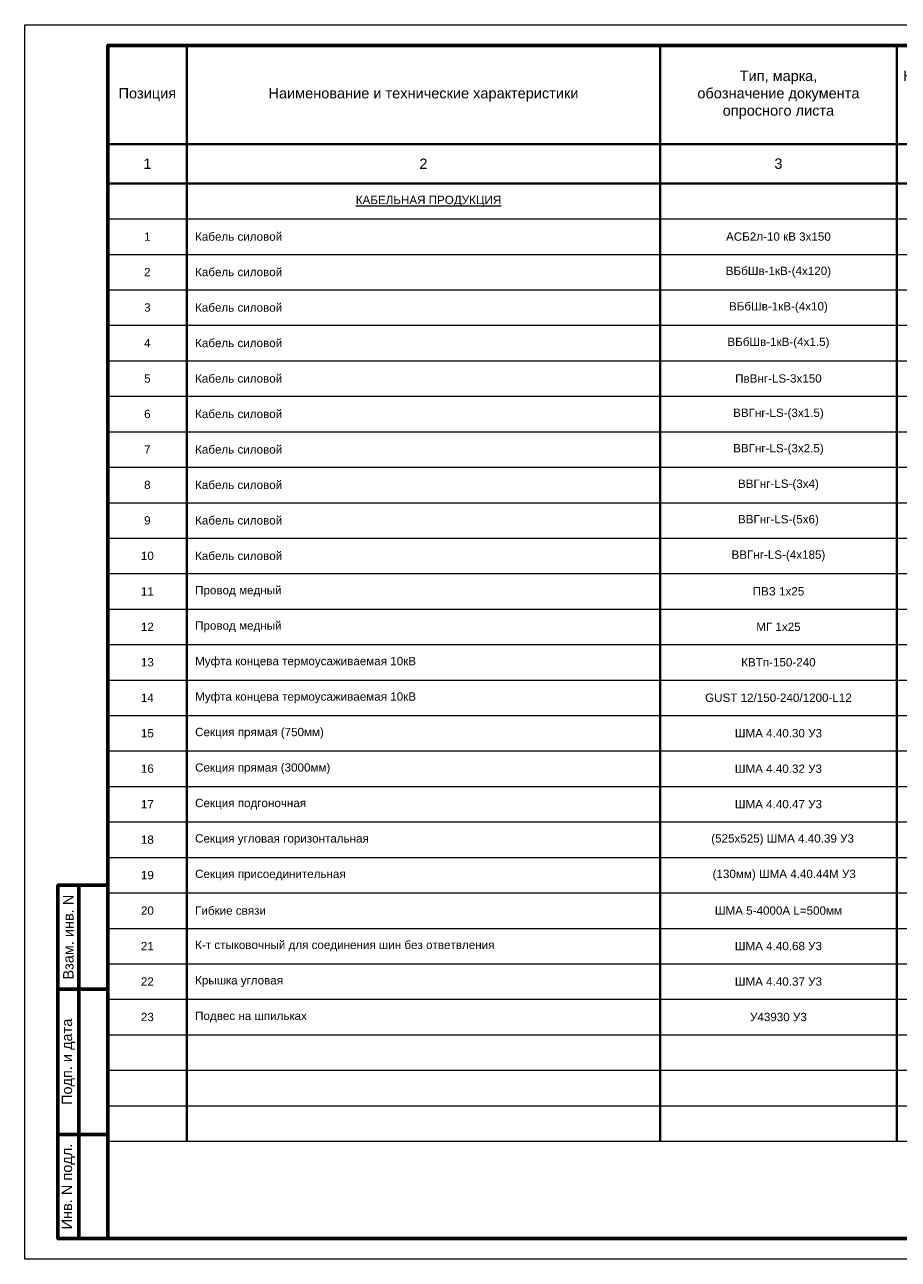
# Model space of a CAD drawing. Header units: millimetres. Extents: x 523209 to 536718, y -48289 to -47398.
# Tile 111 of 116: x 535428 to 535638, y -47992 to -47695. Entities that reach past the tile are written whole.
import ezdxf
from ezdxf.enums import TextEntityAlignment as Align

# ---------------------------------------------------------------- set-up
doc = ezdxf.new("R2010")
doc.units = ezdxf.units.MM
for name, color, linetype, lineweight in [('ВК-линия контур', 132, 'Continuous', 15), ('ВК-линия основная', 1, 'Continuous', 30), ('ВК-линия толстая', 30, 'Continuous', 60), ('ВК-Текст', 1, 'Continuous', 30), ('электрика', 1, 'Continuous', 40), ('ЭОМ_Текст', 7, 'Continuous', 30)]:
    doc.layers.add(name, color=color, linetype=linetype, lineweight=lineweight)
doc.styles.get("Standard").update_dxf_attribs({"font": 'arial.ttf'})

# ---------------------------------------------------------------- blocks, each defined once
blk = doc.blocks.new('*U87')
at = {"layer": 'ВК-линия контур', "color": 0}
for p, q in [((-420, 297), (0, 297)), ((-420, 0), (-420, 297)), ((0, 0), (-420, 0))]:
    blk.add_line(p, q, dxfattribs=at)
at = {"layer": 'ВК-линия контур', "color": 0, "lineweight": 0}
blk.add_lwpolyline([(-415, 5), (-415, 5)], close=True, dxfattribs=at).dxf.unprotected_set("ltscale", 0)
at = {"layer": 'ВК-линия основная', "color": 0}
for points in [[(-400, 287), (-400, 287)], [(-400, 90), (-400, 90)]]:
    blk.add_lwpolyline(points, dxfattribs=at)
at = {"layer": 'ВК-линия толстая', "color": 0}
for points in [[(-400, 5), (-400, 292), (-5, 292), (-5, 5)], [(-400, 278), (-400, 278), (-400, 278), (-400, 278)], [(-407, 65), (-412, 65), (-412, 90), (-407, 90)], [(-400, 65), (-407, 65), (-407, 90), (-400, 90)], [(-400, 90), (-400, 90), (-400, 90), (-400, 90)], [(-400, 90), (-400, 90), (-400, 90), (-400, 90)], [(-400, 90), (-400, 90), (-400, 90), (-400, 90)], [(-400, 90), (-400, 90), (-400, 90), (-400, 90)], [(-407, 30), (-412, 30), (-412, 65), (-407, 65)], [(-400, 30), (-407, 30), (-407, 65), (-400, 65)], [(-407, 5), (-412, 5), (-412, 30), (-407, 30)], [(-400, 5), (-407, 5), (-407, 30), (-400, 30)]]:
    blk.add_lwpolyline(points, close=True, dxfattribs=at)
for points in [[(-400, 287), (-400, 287)], [(-400, 287), (-400, 287)], [(-400, 287), (-400, 287)], [(-400, 287), (-400, 287)], [(-400, 90), (-400, 90)], [(-400, 90), (-400, 90)], [(-400, 90), (-400, 90)], [(-400, 90), (-400, 90)], [(-400, 90), (-400, 90)], [(-400, 90), (-400, 90)], [(-400, 90), (-400, 90)]]:
    blk.add_lwpolyline(points, dxfattribs=at)
at = {"layer": 'ВК-Текст', "color": 0, "rotation": 90}
for s, insert, char_height, width, attachment_point in [('\\pi2;Справ. N', (-400, 287), 0.0000208, 0.000208, 4), ('\\pi2;Перв. примен.', (-400, 287), 0.0000208, 0.000208, 4), ('\\pi2;Согласовано', (-400, 90), 0.00000385, 0.0000385, 4), ('\\pi2.5;Инв. N дубл.', (-400, 90), 0.00000417, 0.0000417, 4), ('\\pi2.5;Подп. дата', (-400, 90), 0.00000417, 0.0000583, 4), ('Взам. инв. N', (-409.5, 77.5), 2.5, 25, 5), ('Подп. и дата', (-409.5, 47.5), 2.5, 35, 5), ('Инв. N подл.', (-409.5, 17.5), 2.5, 25, 5)]:
    blk.add_mtext(s, dxfattribs=dict(at, insert=insert, char_height=char_height, width=width, attachment_point=attachment_point))
at = {"layer": 'ВК-Текст', "color": 0}
blk.add_attdef('ЛИСТ_АЛ', text='', height=2.5, dxfattribs=at).set_placement((-10, 288.5), align=Align.MIDDLE_CENTER)
at = {"layer": 'ВК-Текст', "color": 0, "ltscale": 0.5}
blk.add_attdef('ВЕРХНИЙ_ШИФР', text='', height=0.000005, rotation=180, dxfattribs=at).set_placement((-400, 278), align=Align.MIDDLE_CENTER)
at = {"layer": 'ВК-Текст', "color": 0, "flags": 12}
blk.add_attdef('ФОРМАТ_ЛИСТА', (-42, 1.56), '', height=2.5, dxfattribs=at)
blk = doc.blocks.new('A$C6E836BBB')
at = {"layer": 'электрика', "color": 7}
for p, q in [((1896, 26359), (1896, 23988)), ((13274, 26359), (13274, 23988)), ((18963, 26359), (18963, 23988)), ((22376, 26359), (22376, 23988)), ((26643, 26359), (26643, 23988)), ((28539, 26359), (28539, 23988)), ((30436, 26359), (30436, 23988)), ((32806, 26359), (32806, 23988)), ((0, 23988), (1896, 23988)), ((1896, 23988), (13274, 23988)), ((1896, 23988), (1896, 23040)), ((13274, 23988), (18963, 23988)), ((13274, 23988), (13274, 23040)), ((18963, 23988), (22376, 23988)), ((18963, 23988), (18963, 23040)), ((22376, 23988), (26643, 23988)), ((22376, 23988), (22376, 23040)), ((26643, 23988), (28539, 23988)), ((26643, 23988), (26643, 23040)), ((28539, 23988), (30436, 23988)), ((28539, 23988), (28539, 23040)), ((30436, 23988), (32806, 23988)), ((30436, 23988), (30436, 23040)), ((32806, 23988), (39500, 23988)), ((32806, 23988), (32806, 23040)), ((0, 23040), (1896, 23040)), ((1896, 23040), (13274, 23040)), ((1896, 23040), (1896, 22187)), ((13274, 23040), (18963, 23040)), ((13274, 23040), (13274, 22187)), ((18963, 23040), (22376, 23040)), ((18963, 23040), (18963, 22187)), ((22376, 23040), (26643, 23040)), ((22376, 23040), (22376, 22187)), ((26643, 23040), (28539, 23040)), ((26643, 23040), (26643, 22187)), ((28539, 23040), (30436, 23040)), ((28539, 23040), (28539, 22187)), ((30436, 23040), (32806, 23040)), ((30436, 23040), (30436, 22187)), ((32806, 23040), (39500, 23040)), ((32806, 23040), (32806, 22187)), ((1896, 22187), (1896, 21333)), ((13274, 22187), (13274, 21333)), ((18963, 22187), (18963, 21333)), ((22376, 22187), (22376, 21333)), ((26643, 22187), (26643, 21333)), ((28539, 22187), (28539, 21333)), ((30436, 22187), (30436, 21333)), ((32806, 22187), (32806, 21333)), ((1896, 21333), (1896, 20480)), ((13274, 21333), (13274, 20480)), ((18963, 21333), (18963, 20480)), ((22376, 21333), (22376, 20480)), ((26643, 21333), (26643, 20480)), ((28539, 21333), (28539, 20480)), ((30436, 21333), (30436, 20480)), ((32806, 21333), (32806, 20480)), ((1896, 20480), (1896, 19627)), ((13274, 20480), (13274, 19627)), ((18963, 20480), (18963, 19627)), ((22376, 20480), (22376, 19627)), ((26643, 20480), (26643, 19627)), ((28539, 20480), (28539, 19627)), ((30436, 20480), (30436, 19627)), ((32806, 20480), (32806, 19627)), ((1896, 19627), (1896, 18773)), ((13274, 19627), (13274, 18773)), ((18963, 19627), (18963, 18773)), ((22376, 19627), (22376, 18773)), ((26643, 19627), (26643, 18773)), ((28539, 19627), (28539, 18773)), ((30436, 19627), (30436, 18773)), ((32806, 19627), (32806, 18773)), ((1896, 18773), (1896, 17920)), ((13274, 18773), (13274, 17920)), ((18963, 18773), (18963, 17920)), ((22376, 18773), (22376, 17920)), ((26643, 18773), (26643, 17920)), ((28539, 18773), (28539, 17920)), ((30436, 18773), (30436, 17920)), ((32806, 18773), (32806, 17920)), ((1896, 17920), (1896, 17067)), ((13274, 17920), (13274, 17067)), ((18963, 17920), (18963, 17067)), ((22376, 17920), (22376, 17067)), ((26643, 17920), (26643, 17067)), ((28539, 17920), (28539, 17067)), ((30436, 17920), (30436, 17067)), ((32806, 17920), (32806, 17067)), ((1896, 17067), (1896, 16213)), ((13274, 17067), (13274, 16213)), ((18963, 17067), (18963, 16213)), ((22376, 17067), (22376, 16213)), ((26643, 17067), (26643, 16213)), ((28539, 17067), (28539, 16213)), ((30436, 17067), (30436, 16213)), ((32806, 17067), (32806, 16213)), ((1896, 16213), (1896, 15360)), ((13274, 16213), (13274, 15360)), ((18963, 16213), (18963, 15360)), ((22376, 16213), (22376, 15360)), ((26643, 16213), (26643, 15360)), ((28539, 16213), (28539, 15360)), ((30436, 16213), (30436, 15360)), ((32806, 16213), (32806, 15360)), ((1896, 15360), (1896, 14507)), ((13274, 15360), (13274, 14507)), ((18963, 15360), (18963, 14507)), ((22376, 15360), (22376, 14507)), ((26643, 15360), (26643, 14507)), ((28539, 15360), (28539, 14507)), ((30436, 15360), (30436, 14507)), ((32806, 15360), (32806, 14507)), ((1896, 14507), (1896, 13653)), ((13274, 14507), (13274, 13653)), ((18963, 14507), (18963, 13653)), ((22376, 14507), (22376, 13653)), ((26643, 14507), (26643, 13653)), ((28539, 14507), (28539, 13653)), ((30436, 14507), (30436, 13653)), ((32806, 14507), (32806, 13653)), ((1896, 13653), (1896, 12800)), ((13274, 13653), (13274, 12800)), ((18963, 13653), (18963, 12800)), ((22376, 13653), (22376, 12800)), ((26643, 13653), (26643, 12800)), ((28539, 13653), (28539, 12800)), ((30436, 13653), (30436, 12800)), ((32806, 13653), (32806, 12800)), ((1896, 12800), (1896, 11947)), ((13274, 12800), (13274, 11947)), ((18963, 12800), (18963, 11947)), ((22376, 12800), (22376, 11947)), ((26643, 12800), (26643, 11947)), ((28539, 12800), (28539, 11947)), ((30436, 12800), (30436, 11947)), ((32806, 12800), (32806, 11947)), ((1896, 11947), (1896, 11093)), ((13274, 11947), (13274, 11093)), ((18963, 11947), (18963, 11093)), ((22376, 11947), (22376, 11093)), ((26643, 11947), (26643, 11093)), ((28539, 11947), (28539, 11093)), ((30436, 11947), (30436, 11093)), ((32806, 11947), (32806, 11093)), ((1896, 11093), (1896, 10240)), ((13274, 11093), (13274, 10240)), ((18963, 11093), (18963, 10240)), ((22376, 11093), (22376, 10240)), ((26643, 11093), (26643, 10240)), ((28539, 11093), (28539, 10240)), ((30436, 11093), (30436, 10240)), ((32806, 11093), (32806, 10240)), ((1896, 10240), (1896, 9387)), ((13274, 10240), (13274, 9387)), ((18963, 10240), (18963, 9387)), ((22376, 10240), (22376, 9387)), ((26643, 10240), (26643, 9387)), ((28539, 10240), (28539, 9387)), ((30436, 10240), (30436, 9387)), ((32806, 10240), (32806, 9387)), ((1896, 9387), (1896, 8533)), ((13274, 9387), (13274, 8533)), ((18963, 9387), (18963, 8533)), ((22376, 9387), (22376, 8533)), ((26643, 9387), (26643, 8533)), ((28539, 9387), (28539, 8533)), ((30436, 9387), (30436, 8533)), ((32806, 9387), (32806, 8533)), ((1896, 8533), (1896, 7680)), ((13274, 8533), (13274, 7680)), ((18963, 8533), (18963, 7680)), ((22376, 8533), (22376, 7680)), ((26643, 8533), (26643, 7680)), ((28539, 8533), (28539, 7680)), ((30436, 8533), (30436, 7680)), ((32806, 8533), (32806, 7680)), ((1896, 7680), (1896, 6827)), ((13274, 7680), (13274, 6827)), ((18963, 7680), (18963, 6827)), ((22376, 7680), (22376, 6827)), ((26643, 7680), (26643, 6827)), ((28539, 7680), (28539, 6827)), ((30436, 7680), (30436, 6827)), ((32806, 7680), (32806, 6827)), ((1896, 6827), (1896, 5973)), ((13274, 6827), (13274, 5973)), ((18963, 6827), (18963, 5973)), ((22376, 6827), (22376, 5973)), ((26643, 6827), (26643, 5973)), ((28539, 6827), (28539, 5973)), ((30436, 6827), (30436, 5973)), ((32806, 6827), (32806, 5973)), ((1896, 5973), (1896, 0)), ((13274, 5973), (13274, 0)), ((18963, 5973), (18963, 0)), ((22376, 5973), (22376, 0)), ((26643, 5973), (26643, 0)), ((28539, 5973), (28539, 0)), ((30436, 5973), (30436, 0)), ((32806, 5973), (32806, 0))]:
    blk.add_line(p, q, dxfattribs=at)
at = {"layer": 'ЭОМ_Текст', "lineweight": 0}
for p, q in [((0, 22187), (1896, 22187)), ((1896, 22187), (13274, 22187)), ((13274, 22187), (18963, 22187)), ((18963, 22187), (22376, 22187)), ((22376, 22187), (26643, 22187)), ((26643, 22187), (28539, 22187)), ((28539, 22187), (30436, 22187)), ((30436, 22187), (32806, 22187)), ((32806, 22187), (39500, 22187)), ((0, 21333), (1896, 21333)), ((1896, 21333), (13274, 21333)), ((13274, 21333), (18963, 21333)), ((18963, 21333), (22376, 21333)), ((22376, 21333), (26643, 21333)), ((26643, 21333), (28539, 21333)), ((28539, 21333), (30436, 21333)), ((30436, 21333), (32806, 21333)), ((32806, 21333), (39500, 21333)), ((0, 20480), (1896, 20480)), ((1896, 20480), (13274, 20480)), ((13274, 20480), (18963, 20480)), ((18963, 20480), (22376, 20480)), ((22376, 20480), (26643, 20480)), ((26643, 20480), (28539, 20480)), ((28539, 20480), (30436, 20480)), ((30436, 20480), (32806, 20480)), ((32806, 20480), (39500, 20480)), ((0, 19627), (1896, 19627)), ((1896, 19627), (13274, 19627)), ((13274, 19627), (18963, 19627)), ((18963, 19627), (22376, 19627)), ((22376, 19627), (26643, 19627)), ((26643, 19627), (28539, 19627)), ((28539, 19627), (30436, 19627)), ((30436, 19627), (32806, 19627)), ((32806, 19627), (39500, 19627)), ((0, 18773), (1896, 18773)), ((1896, 18773), (13274, 18773)), ((13274, 18773), (18963, 18773)), ((18963, 18773), (22376, 18773)), ((22376, 18773), (26643, 18773)), ((26643, 18773), (28539, 18773)), ((28539, 18773), (30436, 18773)), ((30436, 18773), (32806, 18773)), ((32806, 18773), (39500, 18773)), ((0, 17920), (1896, 17920)), ((1896, 17920), (13274, 17920)), ((13274, 17920), (18963, 17920)), ((18963, 17920), (22376, 17920)), ((22376, 17920), (26643, 17920)), ((26643, 17920), (28539, 17920)), ((28539, 17920), (30436, 17920)), ((30436, 17920), (32806, 17920)), ((32806, 17920), (39500, 17920)), ((0, 17067), (1896, 17067)), ((1896, 17067), (13274, 17067)), ((13274, 17067), (18963, 17067)), ((18963, 17067), (22376, 17067)), ((22376, 17067), (26643, 17067)), ((26643, 17067), (28539, 17067)), ((28539, 17067), (30436, 17067)), ((30436, 17067), (32806, 17067)), ((32806, 17067), (39500, 17067)), ((0, 16213), (1896, 16213)), ((1896, 16213), (13274, 16213)), ((13274, 16213), (18963, 16213)), ((18963, 16213), (22376, 16213)), ((22376, 16213), (26643, 16213)), ((26643, 16213), (28539, 16213)), ((28539, 16213), (30436, 16213)), ((30436, 16213), (32806, 16213)), ((32806, 16213), (39500, 16213)), ((0, 15360), (1896, 15360)), ((1896, 15360), (13274, 15360)), ((13274, 15360), (18963, 15360)), ((18963, 15360), (22376, 15360)), ((22376, 15360), (26643, 15360)), ((26643, 15360), (28539, 15360)), ((28539, 15360), (30436, 15360)), ((30436, 15360), (32806, 15360)), ((32806, 15360), (39500, 15360)), ((0, 14507), (1896, 14507)), ((1896, 14507), (13274, 14507)), ((13274, 14507), (18963, 14507)), ((18963, 14507), (22376, 14507)), ((22376, 14507), (26643, 14507)), ((26643, 14507), (28539, 14507)), ((28539, 14507), (30436, 14507)), ((30436, 14507), (32806, 14507)), ((32806, 14507), (39500, 14507)), ((0, 13653), (1896, 13653)), ((1896, 13653), (13274, 13653)), ((13274, 13653), (18963, 13653)), ((18963, 13653), (22376, 13653)), ((22376, 13653), (26643, 13653)), ((26643, 13653), (28539, 13653)), ((28539, 13653), (30436, 13653)), ((30436, 13653), (32806, 13653)), ((32806, 13653), (39500, 13653)), ((0, 12800), (1896, 12800)), ((1896, 12800), (13274, 12800)), ((13274, 12800), (18963, 12800)), ((18963, 12800), (22376, 12800)), ((22376, 12800), (26643, 12800)), ((26643, 12800), (28539, 12800)), ((28539, 12800), (30436, 12800)), ((30436, 12800), (32806, 12800)), ((32806, 12800), (39500, 12800)), ((0, 11947), (1896, 11947)), ((1896, 11947), (13274, 11947)), ((13274, 11947), (18963, 11947)), ((18963, 11947), (22376, 11947)), ((22376, 11947), (26643, 11947)), ((26643, 11947), (28539, 11947)), ((28539, 11947), (30436, 11947)), ((30436, 11947), (32806, 11947)), ((32806, 11947), (39500, 11947)), ((0, 11093), (1896, 11093)), ((1896, 11093), (13274, 11093)), ((13274, 11093), (18963, 11093)), ((18963, 11093), (22376, 11093)), ((22376, 11093), (26643, 11093)), ((26643, 11093), (28539, 11093)), ((28539, 11093), (30436, 11093)), ((30436, 11093), (32806, 11093)), ((32806, 11093), (39500, 11093)), ((0, 10240), (1896, 10240)), ((1896, 10240), (13274, 10240)), ((13274, 10240), (18963, 10240)), ((18963, 10240), (22376, 10240)), ((22376, 10240), (26643, 10240)), ((26643, 10240), (28539, 10240)), ((28539, 10240), (30436, 10240)), ((30436, 10240), (32806, 10240)), ((32806, 10240), (39500, 10240)), ((0, 9387), (1896, 9387)), ((1896, 9387), (13274, 9387)), ((13274, 9387), (18963, 9387)), ((18963, 9387), (22376, 9387)), ((22376, 9387), (26643, 9387)), ((26643, 9387), (28539, 9387)), ((28539, 9387), (30436, 9387)), ((30436, 9387), (32806, 9387)), ((32806, 9387), (39500, 9387)), ((0, 8533), (1896, 8533)), ((1896, 8533), (13274, 8533)), ((13274, 8533), (18963, 8533)), ((18963, 8533), (22376, 8533)), ((22376, 8533), (26643, 8533)), ((26643, 8533), (28539, 8533)), ((28539, 8533), (30436, 8533)), ((30436, 8533), (32806, 8533)), ((32806, 8533), (39500, 8533)), ((0, 7680), (1896, 7680)), ((1896, 7680), (13274, 7680)), ((13274, 7680), (18963, 7680)), ((18963, 7680), (22376, 7680)), ((22376, 7680), (26643, 7680)), ((26643, 7680), (28539, 7680)), ((28539, 7680), (30436, 7680)), ((30436, 7680), (32806, 7680)), ((32806, 7680), (39500, 7680)), ((0, 6827), (1896, 6827)), ((1896, 6827), (13274, 6827)), ((13274, 6827), (18963, 6827)), ((18963, 6827), (22376, 6827)), ((22376, 6827), (26643, 6827)), ((26643, 6827), (28539, 6827)), ((28539, 6827), (30436, 6827)), ((30436, 6827), (32806, 6827)), ((32806, 6827), (39500, 6827)), ((0, 5973), (1896, 5973)), ((1896, 5973), (13274, 5973)), ((13274, 5973), (18963, 5973)), ((18963, 5973), (22376, 5973)), ((22376, 5973), (26643, 5973)), ((26643, 5973), (28539, 5973)), ((28539, 5973), (30436, 5973)), ((30436, 5973), (32806, 5973)), ((32806, 5973), (39500, 5973)), ((0, 5120), (1896, 5120)), ((1896, 5120), (13274, 5120)), ((13274, 5120), (18963, 5120)), ((18963, 5120), (22376, 5120)), ((22376, 5120), (26643, 5120)), ((26643, 5120), (28539, 5120)), ((28539, 5120), (30436, 5120)), ((30436, 5120), (32806, 5120)), ((32806, 5120), (39500, 5120)), ((0, 4267), (1896, 4267)), ((1896, 4267), (13274, 4267)), ((13274, 4267), (18963, 4267)), ((18963, 4267), (22376, 4267)), ((22376, 4267), (26643, 4267)), ((26643, 4267), (28539, 4267)), ((28539, 4267), (30436, 4267)), ((30436, 4267), (32806, 4267)), ((32806, 4267), (39500, 4267)), ((0, 3413), (1896, 3413)), ((1896, 3413), (13274, 3413)), ((13274, 3413), (18963, 3413)), ((18963, 3413), (22376, 3413)), ((22376, 3413), (26643, 3413)), ((26643, 3413), (28539, 3413)), ((28539, 3413), (30436, 3413)), ((30436, 3413), (32806, 3413)), ((32806, 3413), (39500, 3413)), ((0, 2560), (1896, 2560)), ((1896, 2560), (13274, 2560)), ((13274, 2560), (18963, 2560)), ((18963, 2560), (22376, 2560)), ((22376, 2560), (26643, 2560)), ((26643, 2560), (28539, 2560)), ((28539, 2560), (30436, 2560)), ((30436, 2560), (32806, 2560)), ((32806, 2560), (39500, 2560)), ((0, 1707), (1896, 1707)), ((1896, 1707), (13274, 1707)), ((13274, 1707), (18963, 1707)), ((18963, 1707), (22376, 1707)), ((22376, 1707), (26643, 1707)), ((26643, 1707), (28539, 1707)), ((28539, 1707), (30436, 1707)), ((30436, 1707), (32806, 1707)), ((32806, 1707), (39500, 1707)), ((0, 853), (1896, 853)), ((1896, 853), (13274, 853)), ((13274, 853), (18963, 853)), ((18963, 853), (22376, 853)), ((22376, 853), (26643, 853)), ((26643, 853), (28539, 853)), ((28539, 853), (30436, 853)), ((30436, 853), (32806, 853)), ((32806, 853), (39500, 853)), ((0, 0), (1896, 0)), ((1896, 0), (13274, 0)), ((13274, 0), (18963, 0)), ((18963, 0), (22376, 0)), ((22376, 0), (26643, 0)), ((26643, 0), (28539, 0)), ((28539, 0), (30436, 0)), ((30436, 0), (32806, 0)), ((32806, 0), (39500, 0))]:
    blk.add_line(p, q, dxfattribs=at)
at = {"layer": 'ЭОМ_Текст', "lineweight": 25, "char_height": 250, "attachment_point": 5}
for s, insert, width in [('Тип, марка,\\Pобозначение документа \\Pопросного листа', (16119, 25173), 5688.91), ('Код оборудования, изделия, \\Pматериала', (20670, 25173), 3413.34), ('Позиция', (948, 25173), 1896.3), ('Наименование и технические характеристики', (7585, 25173), 11377.82), ('Завод изготовитель', (24510, 25173), 4266.68), ('Единица измерения', (27591, 25173), 1896.3), ('Количество', (29488, 25173), 1896.3), ('Масса единицы', (31621, 25173), 2370.38), ('Примечания', (36153, 25173), 6693.96), ('1', (948, 23514), 1896.3), ('2', (7585, 23514), 11377.82), ('3', (16119, 23514), 5688.91), ('4', (20670, 23514), 3413.34), ('5', (24510, 23514), 4266.68), ('6', (27591, 23514), 1896.3), ('7', (29488, 23514), 1896.3), ('8', (31621, 23514), 2370.38), ('9', (36153, 23514), 6693.96)]:
    blk.add_mtext(s, dxfattribs=dict(at, insert=insert, width=width))

msp = doc.modelspace()

# ---------------------------------------------------------------- block references
ref = msp.add_blockref('*U87', (535848.45484, -47991.68774))
ref.add_attrib('ВЕРХНИЙ_ШИФР', '1984-11.Р 01.06.01 РЗ.Э1-01', dxfattribs={"layer": 'ВК-Текст', "color": 0, "ltscale": 0.5, "height": 0.000005, "rotation": 180}).set_placement((535448.45489, -47713.68773), align=Align.MIDDLE_CENTER)
at = {"xscale": 0.01, "yscale": 0.01, "zscale": 0.01}
msp.add_blockref('A$C6E836BBB', (535448.45484, -47963.2738), dxfattribs=at)

# ---------------------------------------------------------------- texts
at = {"lineweight": 0, "char_height": 2}
for s, insert, width, attachment_point in [('\\pi40.62714;{\\L\\C0;КАБЕЛЬНАЯ ПРОДУКЦИЯ}', (535467.41786, -47737.13971), 113.7781567, 4), ('{\\C0;1}', (535457.93635, -47745.67308), 18.9630261, 5), ('\\pi2;{\\C0;Кабель силовой}', (535467.41786, -47745.67308), 113.7781567, 4), ('{\\C0;АСБ2л-10 кВ 3х150}', (535609.64056, -47745.67308), 56.8890783, 5), ('{\\C0;2}', (535457.93635, -47754.20644), 18.9630261, 5), ('\\pi2;{\\C0;Кабель силовой}', (535467.41786, -47754.20644), 113.7781567, 4), ('{\\C0;ВБбШв-1кВ-(4х120)}', (535609.64056, -47754.20644), 56.8890783, 5), ('{\\C0;3}', (535457.93635, -47762.7398), 18.9630261, 5), ('\\pi2;{\\C0;Кабель силовой}', (535467.41786, -47762.7398), 113.7781567, 4), ('{\\C0;ВБбШв-1кВ-(4х10)}', (535609.64056, -47762.7398), 56.8890783, 5), ('{\\C0;4}', (535457.93635, -47771.27316), 18.9630261, 5), ('\\pi2;{\\C0;Кабель силовой}', (535467.41786, -47771.27316), 113.7781567, 4), ('{\\C0;ВБбШв-1кВ-(4х1.5)}', (535609.64056, -47771.27316), 56.8890783, 5), ('{\\C0;5}', (535457.93635, -47779.80652), 18.9630261, 5), ('\\pi2;{\\C0;Кабель силовой}', (535467.41786, -47779.80652), 113.7781567, 4), ('{\\C0;ПвВнг-LS-3х150}', (535609.64056, -47779.80652), 56.8890783, 5), ('\\pi2;{\\C0;Кабель силовой}', (535467.41786, -47788.33989), 113.7781567, 4), ('{\\C0;ВВГнг-LS-(3х1.5)}', (535609.64056, -47788.33989), 56.8890783, 5), ('{\\C0;6}', (535457.93635, -47788.33989), 18.9630261, 5), ('{\\C0;7}', (535457.93635, -47796.87325), 18.9630261, 5), ('\\pi2;{\\C0;Кабель силовой}', (535467.41786, -47796.87325), 113.7781567, 4), ('{\\C0;ВВГнг-LS-(3х2.5)}', (535609.64056, -47796.87325), 56.8890783, 5), ('{\\C0;8}', (535457.93635, -47805.40661), 18.9630261, 5), ('\\pi2;{\\C0;Кабель силовой}', (535467.41786, -47805.40661), 113.7781567, 4), ('{\\C0;ВВГнг-LS-(3х4)}', (535609.64056, -47805.40661), 56.8890783, 5), ('{\\C0;9}', (535457.93635, -47813.93997), 18.9630261, 5), ('\\pi2;{\\C0;Кабель силовой}', (535467.41786, -47813.93997), 113.7781567, 4), ('{\\C0;ВВГнг-LS-(5х6)}', (535609.64056, -47813.93997), 56.8890783, 5), ('{\\C0;10}', (535457.93635, -47822.47333), 18.9630261, 5), ('\\pi2;{\\C0;Кабель силовой}', (535467.41786, -47822.47333), 113.7781567, 4), ('{\\C0;ВВГнг-LS-(4х185)}', (535609.64056, -47822.47333), 56.8890783, 5), ('{\\C0;11}', (535457.93635, -47831.00669), 18.9630261, 5), ('\\pi2;{\\C0;Провод медный}', (535467.41786, -47831.00669), 113.7781567, 4), ('{\\C0;ПВЗ 1х25}', (535609.64056, -47831.00669), 56.8890783, 5), ('{\\C0;12}', (535457.93635, -47839.54006), 18.9630261, 5), ('\\pi2;{\\C0;Провод медный}', (535467.41786, -47839.54006), 113.7781567, 4), ('{\\C0;МГ 1х25}', (535609.64056, -47839.54006), 56.8890783, 5), ('{\\C0;13}', (535457.93635, -47848.07342), 18.9630261, 5), ('\\pi2;{\\C0;Муфта концева термоусаживаемая 10кВ}', (535467.41786, -47848.07342), 113.7781567, 4), ('{\\C0;КВТп-150-240}', (535609.64056, -47848.07342), 56.8890783, 5), ('{\\C0;14}', (535457.93635, -47856.60678), 18.9630261, 5), ('\\pi2;{\\C0;Муфта концева термоусаживаемая 10кВ}', (535467.41786, -47856.60678), 113.7781567, 4), ('{\\C0;GUST 12/150-240/1200-L12}', (535609.64056, -47856.60678), 56.8890783, 5), ('{\\C0;15}', (535457.93635, -47865.14014), 18.9630261, 5), ('\\pi2;{\\C0;Секция прямая (750мм) }', (535467.41786, -47865.14014), 113.7781567, 4), ('{\\C0;ШМА 4.40.30 У3}', (535609.64056, -47865.14014), 56.8890783, 5), ('{\\C0;16}', (535457.93635, -47873.6735), 18.9630261, 5), ('\\pi2;{\\C0;Секция прямая (3000мм) }', (535467.41786, -47873.6735), 113.7781567, 4), ('{\\C0;ШМА 4.40.32 У3 }', (535609.64056, -47873.6735), 56.8890783, 5), ('{\\C0;17}', (535457.93635, -47882.20686), 18.9630261, 5), ('\\pi2;{\\C0;Секция подгоночная }', (535467.41786, -47882.20686), 113.7781567, 4), ('{\\C0;ШМА 4.40.47 У3}', (535609.64056, -47882.20686), 56.8890783, 5), ('{\\C0;18}', (535457.93635, -47890.74023), 18.9630261, 5), ('\\pi2;{\\C0;Секция угловая горизонтальная }', (535467.41786, -47890.74023), 113.7781567, 4), ('\\pi2;{\\C0;(525х525) ШМА 4.40.39 У3}', (535609.64056, -47890.74023), 56.8890783, 5), ('{\\C0;19}', (535457.93635, -47899.27359), 18.9630261, 5), ('\\pi2;{\\C0;Секция присоединительная}', (535467.41786, -47899.27359), 116.1782187, 4), ('\\pi2;{\\C0; (130мм) ШМА 4.40.44М У3 }', (535609.64056, -47899.27359), 56.8890783, 5), ('{\\C0;20}', (535457.93635, -47907.80695), 18.9630261, 5), ('\\pi2;{\\C0;Гибкие связи }', (535467.41786, -47907.80695), 113.7781567, 4), ('{\\C0;ШМА 5-4000А L=500мм}', (535609.64056, -47907.80695), 56.8890783, 5), ('{\\C0;21}', (535457.93635, -47916.34031), 18.9630261, 5), ('\\pi2;{\\C0;К-т стыковочный для соединения шин без ответвления }', (535467.41786, -47916.34031), 113.7781567, 4), ('{\\C0;ШМА 4.40.68 У3}', (535609.64056, -47916.34031), 56.8890783, 5), ('{\\C0;22}', (535457.93635, -47924.87367), 18.9630261, 5), ('\\pi2;{\\C0;Крышка угловая }', (535467.41786, -47924.87367), 113.7781567, 4), ('{\\C0;ШМА 4.40.37 У3}', (535609.64056, -47924.87367), 56.8890783, 5), ('{\\C0;23}', (535457.93635, -47933.40704), 18.9630261, 5), ('\\pi2;{\\C0;Подвес на шпильках }', (535467.41786, -47933.40704), 113.7781567, 4), ('{\\C0;У43930 У3 }', (535609.64056, -47933.40704), 56.8890783, 5)]:
    msp.add_mtext(s, dxfattribs=dict(at, insert=insert, width=width, attachment_point=attachment_point))

doc.saveas('drawing.dxf')
